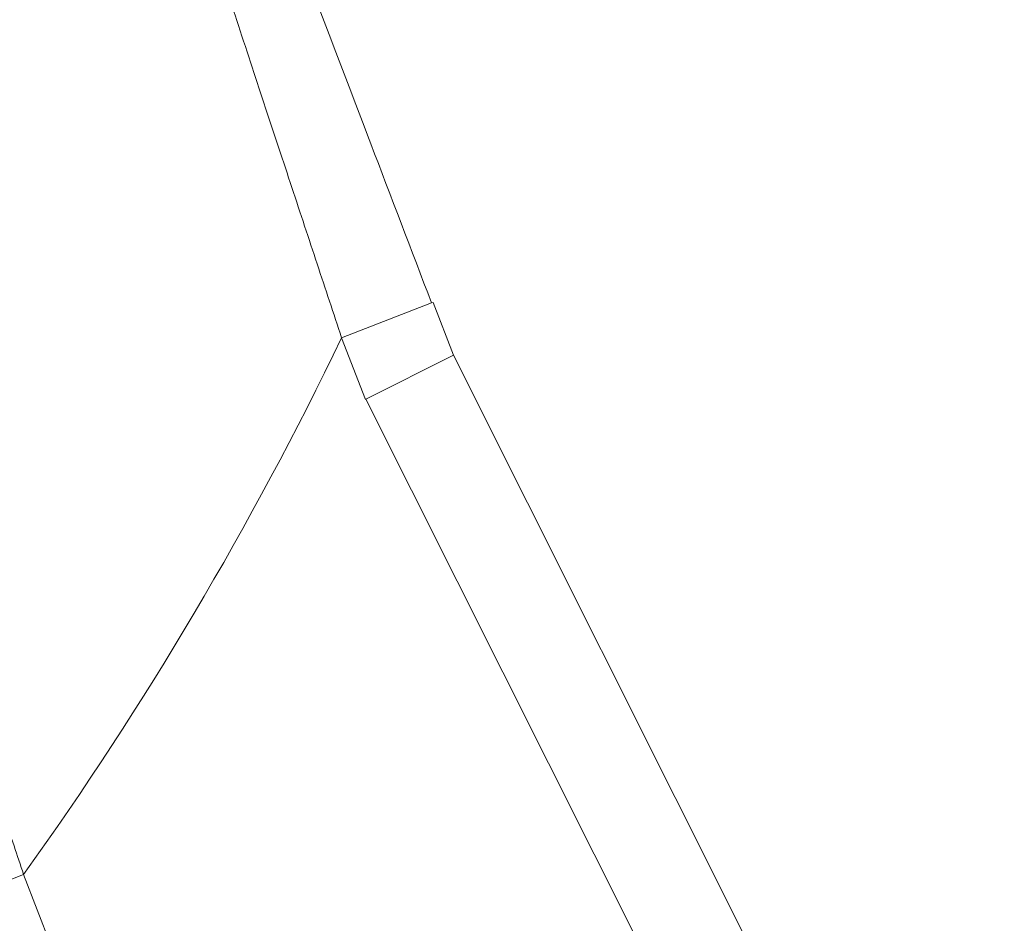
# Model space of a CAD drawing. Header units: millimetres. Extents: x 51337 to 61814, y -21781 to -12277.
# Tile 202 of 256: x 59405 to 59455, y -20824 to -20778. Entities that reach past the tile are written whole.
import ezdxf

# ---------------------------------------------------------------- set-up
doc = ezdxf.new("R2010")
doc.units = ezdxf.units.MM
doc.header["$LTSCALE"] = 0.3175
doc.layers.add('1轮廓实线层', color=7, linetype='Continuous', lineweight=18)

msp = doc.modelspace()

# ---------------------------------------------------------------- linework, layer by layer
at = {"layer": '1轮廓实线层'}
for p, q in [((59421.17869, -20793.77706), (59425.76746, -20792.00501)), ((59425.76746, -20792.00501), (59425.84298, -20791.97584)), ((59426.88377, -20794.67101), (59425.84298, -20791.97584)), ((59426.88377, -20794.67101), (59425.84298, -20791.97584)), ((59422.39403, -20796.92421), (59421.17869, -20793.77706)), ((59422.41496, -20796.91371), (59426.88377, -20794.67101)), ((59426.88377, -20794.67101), (59454.9912, -20850.67788)), ((59422.39403, -20796.92421), (59422.41496, -20796.91371)), ((59439.86139, -20831.67748), (59422.41496, -20796.91371)), ((59404.95327, -20821.15854), (59400.53097, -20822.8663)), ((59404.95327, -20821.15854), (59409.01535, -20831.67739))]:
    msp.add_line(p, q, dxfattribs=at)
msp.add_arc((59255.29339, -20713.97664), 184.08161, 324.3909046, 334.3097571, dxfattribs=at)
for points in [[(59421.17869, -20793.77706), (59420.9743, -20793.16216), (59420.56177, -20791.92023), (59419.93231, -20790.0229), (59419.29179, -20788.08982), (59418.64008, -20786.12052), (59417.97693, -20784.11425), (59417.30213, -20782.07029), (59416.61542, -20779.98786), (59415.91653, -20777.86616), (59415.20517, -20775.70435), (59414.48106, -20773.50156), (59413.74386, -20771.25692), (59412.99326, -20768.96955), (59412.22893, -20766.63861), (59411.45052, -20764.26329), (59410.65774, -20761.84288), (59409.85028, -20759.37682), (59409.02791, -20756.8648), (59408.19049, -20754.30682), (59407.33798, -20751.70337), (59406.47055, -20749.05558), (59405.58863, -20746.36554), (59404.69302, -20743.63648), (59403.78503, -20740.87339), (59402.86656, -20738.08306), (59401.94055, -20735.27547), (59401.01065, -20732.46279), (59400.08196, -20729.66145), (59399.46941, -20727.8194), (59399.16424, -20726.90328)], [(59394.87866, -20790.62843), (59395.04179, -20791.13177), (59395.36958, -20792.14227), (59395.86589, -20793.66962), (59396.36602, -20795.20591), (59396.86937, -20796.74931), (59397.37534, -20798.29789), (59397.88336, -20799.84988), (59398.39288, -20801.40359), (59398.90339, -20802.95743), (59399.41439, -20804.50992), (59399.92544, -20806.05967), (59400.43608, -20807.60537), (59400.94592, -20809.14584), (59401.45457, -20810.67993), (59401.96167, -20812.2066), (59402.46687, -20813.72487), (59402.96986, -20815.23385), (59403.47033, -20816.73267), (59403.968, -20818.22057), (59404.46259, -20819.6968), (59404.79011, -20820.67274), (59404.95327, -20821.15854)]]:
    msp.add_open_spline(points, degree=3, dxfattribs=at)
msp.add_open_spline([(59425.7679, -20792.00484), (59424.73301, -20789.29204), (59422.79071, -20784.2077), (59420.57507, -20778.41791), (59419.40185, -20775.36072), (59419.13227, -20774.65857)], degree=3, knots=[0, 0, 0, 0, 0.46666287, 0.87734014, 1, 1, 1, 1], dxfattribs=at)

doc.saveas('drawing.dxf')
